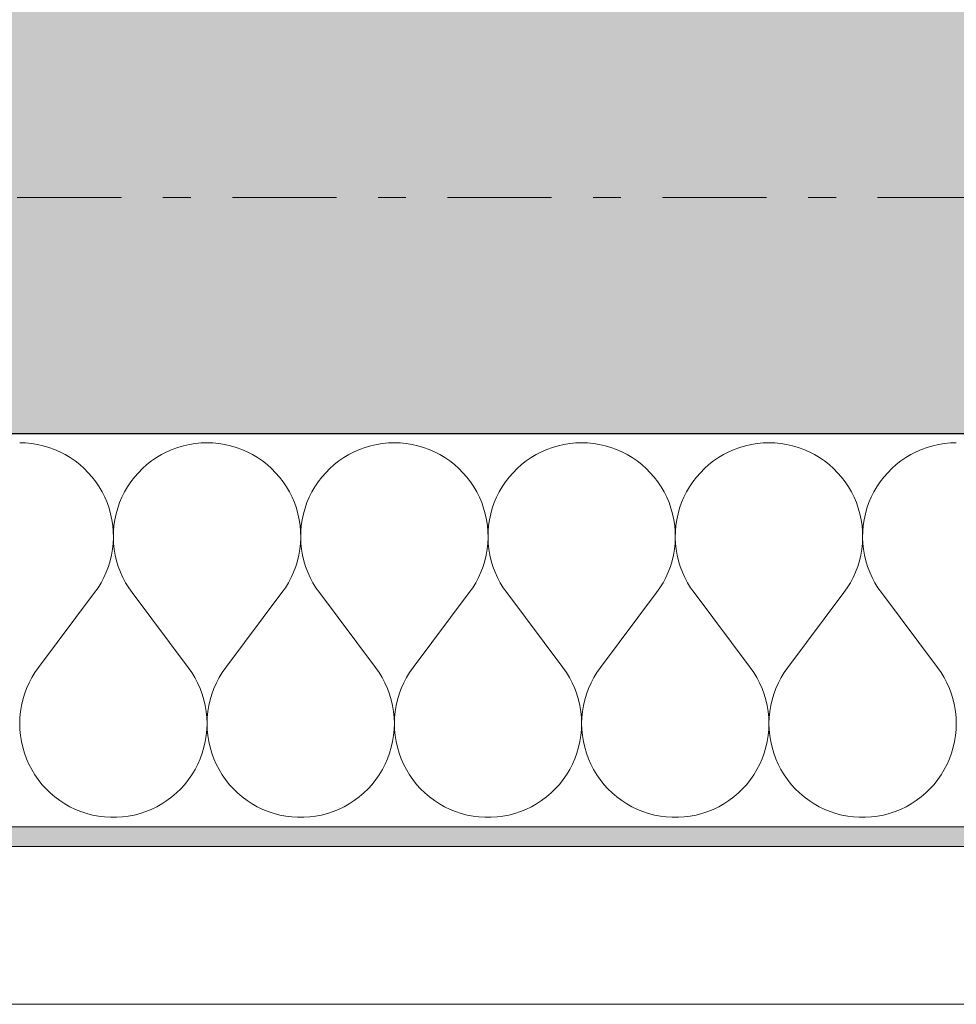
# Model space of a CAD drawing. Extents: x 100 to 2982, y 37 to 2050.
# Tile 72 of 130: x 1922 to 1969, y 566 to 617. Entities that reach past the tile are written whole.
import ezdxf
from ezdxf.xclip import XClip

# ---------------------------------------------------------------- set-up
doc = ezdxf.new("R2010")
doc.units = 0
doc.header["$MEASUREMENT"] = 0
doc.header["$XCLIPFRAME"] = 0
doc.linetypes.add('Przerywana podwójnie', pattern=[54.680554, 26.458333, -10.583333, 7.055556, -10.583333])
for name, color, linetype in [('410-K Osie', 7, 'Continuous'), ('420-K Ściany', 7, 'Continuous'), ('820-G Rysunki Obrazki', 7, 'Continuous')]:
    doc.layers.add(name, color=color, linetype=linetype)
doc.linetypes.add('Fala', pattern='A,0,[1,103_K_01 RZUT PARTERU1.Shx,S=0.223986,R=0,X=0,Y=0],-28.222222,0', length=28.222222)

# ---------------------------------------------------------------- blocks, each defined once
blk = doc.blocks.new('*X8')
at = {"layer": '420-K Ściany', "color": 174, "linetype": 'Continuous', "lineweight": 5, "ltscale": 0.2}
for p, q in [((1922.047, 595.023), (1921.746, 595.033)), ((1922.347, 594.995), (1922.047, 595.023)), ((1922.645, 594.947), (1922.347, 594.995)), ((1922.939, 594.881), (1922.645, 594.947)), ((1923.228, 594.796), (1922.939, 594.881)), ((1923.511, 594.694), (1923.228, 594.796)), ((1929.789, 594.796), (1929.506, 594.694)), ((1930.078, 594.881), (1929.789, 594.796)), ((1930.372, 594.947), (1930.078, 594.881)), ((1930.669, 594.995), (1930.372, 594.947)), ((1930.969, 595.023), (1930.669, 594.995)), ((1931.27, 595.033), (1930.969, 595.023)), ((1931.571, 595.023), (1931.27, 595.033)), ((1931.871, 594.995), (1931.571, 595.023)), ((1932.169, 594.947), (1931.871, 594.995)), ((1932.462, 594.881), (1932.169, 594.947)), ((1932.752, 594.796), (1932.462, 594.881)), ((1933.035, 594.694), (1932.752, 594.796)), ((1939.313, 594.796), (1939.03, 594.694)), ((1939.602, 594.881), (1939.313, 594.796)), ((1939.896, 594.947), (1939.602, 594.881)), ((1940.193, 594.995), (1939.896, 594.947)), ((1940.493, 595.023), (1940.193, 594.995)), ((1940.794, 595.033), (1940.493, 595.023)), ((1941.095, 595.023), (1940.794, 595.033)), ((1941.395, 594.995), (1941.095, 595.023)), ((1941.692, 594.947), (1941.395, 594.995)), ((1941.986, 594.881), (1941.692, 594.947)), ((1942.275, 594.796), (1941.986, 594.881)), ((1942.558, 594.694), (1942.275, 594.796)), ((1948.836, 594.796), (1948.553, 594.694)), ((1949.126, 594.881), (1948.836, 594.796)), ((1949.419, 594.947), (1949.126, 594.881)), ((1949.717, 594.995), (1949.419, 594.947)), ((1950.017, 595.023), (1949.717, 594.995)), ((1950.318, 595.033), (1950.017, 595.023)), ((1950.619, 595.023), (1950.318, 595.033)), ((1950.919, 594.995), (1950.619, 595.023)), ((1951.216, 594.947), (1950.919, 594.995)), ((1951.51, 594.881), (1951.216, 594.947)), ((1951.799, 594.796), (1951.51, 594.881)), ((1952.082, 594.694), (1951.799, 594.796)), ((1958.36, 594.796), (1958.077, 594.694)), ((1958.649, 594.881), (1958.36, 594.796)), ((1958.943, 594.947), (1958.649, 594.881)), ((1959.241, 594.995), (1958.943, 594.947)), ((1959.541, 595.023), (1959.241, 594.995)), ((1959.842, 595.033), (1959.541, 595.023)), ((1960.143, 595.023), (1959.842, 595.033)), ((1960.443, 594.995), (1960.143, 595.023)), ((1960.74, 594.947), (1960.443, 594.995)), ((1961.034, 594.881), (1960.74, 594.947)), ((1961.323, 594.796), (1961.034, 594.881)), ((1961.606, 594.694), (1961.323, 594.796)), ((1967.884, 594.796), (1967.601, 594.694)), ((1968.173, 594.881), (1967.884, 594.796)), ((1968.467, 594.947), (1968.173, 594.881)), ((1968.765, 594.995), (1968.467, 594.947)), ((1969.064, 595.023), (1968.765, 594.995)), ((1969.365, 595.033), (1969.064, 595.023)), ((1923.787, 594.573), (1923.511, 594.694)), ((1924.055, 594.436), (1923.787, 594.573)), ((1924.314, 594.281), (1924.055, 594.436)), ((1924.562, 594.111), (1924.314, 594.281)), ((1928.703, 594.281), (1928.455, 594.111)), ((1928.962, 594.436), (1928.703, 594.281)), ((1929.23, 594.573), (1928.962, 594.436)), ((1929.506, 594.694), (1929.23, 594.573)), ((1933.311, 594.573), (1933.035, 594.694)), ((1933.579, 594.436), (1933.311, 594.573)), ((1933.837, 594.281), (1933.579, 594.436)), ((1934.086, 594.111), (1933.837, 594.281)), ((1938.227, 594.281), (1937.978, 594.111)), ((1938.485, 594.436), (1938.227, 594.281)), ((1938.753, 594.573), (1938.485, 594.436)), ((1939.03, 594.694), (1938.753, 594.573)), ((1942.835, 594.573), (1942.558, 594.694)), ((1943.103, 594.436), (1942.835, 594.573)), ((1943.361, 594.281), (1943.103, 594.436)), ((1943.61, 594.111), (1943.361, 594.281)), ((1947.751, 594.281), (1947.502, 594.111)), ((1948.009, 594.436), (1947.751, 594.281)), ((1948.277, 594.573), (1948.009, 594.436)), ((1948.553, 594.694), (1948.277, 594.573)), ((1952.358, 594.573), (1952.082, 594.694)), ((1952.626, 594.436), (1952.358, 594.573)), ((1952.885, 594.281), (1952.626, 594.436)), ((1953.133, 594.111), (1952.885, 594.281)), ((1957.274, 594.281), (1957.026, 594.111)), ((1957.533, 594.436), (1957.274, 594.281)), ((1957.801, 594.573), (1957.533, 594.436)), ((1958.077, 594.694), (1957.801, 594.573)), ((1961.882, 594.573), (1961.606, 594.694)), ((1962.15, 594.436), (1961.882, 594.573)), ((1962.409, 594.281), (1962.15, 594.436)), ((1962.657, 594.111), (1962.409, 594.281)), ((1966.798, 594.281), (1966.55, 594.111)), ((1967.057, 594.436), (1966.798, 594.281)), ((1967.325, 594.573), (1967.057, 594.436)), ((1967.601, 594.694), (1967.325, 594.573)), ((1924.799, 593.925), (1924.562, 594.111)), ((1925.024, 593.725), (1924.799, 593.925)), ((1928.217, 593.925), (1927.992, 593.725)), ((1928.455, 594.111), (1928.217, 593.925)), ((1934.323, 593.925), (1934.086, 594.111)), ((1934.548, 593.725), (1934.323, 593.925)), ((1937.741, 593.925), (1937.516, 593.725)), ((1937.978, 594.111), (1937.741, 593.925)), ((1943.847, 593.925), (1943.61, 594.111)), ((1944.072, 593.725), (1943.847, 593.925)), ((1947.265, 593.925), (1947.04, 593.725)), ((1947.502, 594.111), (1947.265, 593.925)), ((1953.371, 593.925), (1953.133, 594.111)), ((1953.596, 593.725), (1953.371, 593.925)), ((1956.789, 593.925), (1956.564, 593.725)), ((1957.026, 594.111), (1956.789, 593.925)), ((1962.894, 593.925), (1962.657, 594.111)), ((1963.119, 593.725), (1962.894, 593.925)), ((1966.313, 593.925), (1966.088, 593.725)), ((1966.55, 594.111), (1966.313, 593.925)), ((1925.236, 593.511), (1925.024, 593.725)), ((1925.434, 593.284), (1925.236, 593.511)), ((1925.617, 593.045), (1925.434, 593.284)), ((1927.583, 593.284), (1927.4, 593.045)), ((1927.781, 593.511), (1927.583, 593.284)), ((1927.992, 593.725), (1927.781, 593.511)), ((1934.76, 593.511), (1934.548, 593.725)), ((1934.958, 593.284), (1934.76, 593.511)), ((1935.141, 593.045), (1934.958, 593.284)), ((1937.107, 593.284), (1936.923, 593.045)), ((1937.304, 593.511), (1937.107, 593.284)), ((1937.516, 593.725), (1937.304, 593.511)), ((1944.284, 593.511), (1944.072, 593.725)), ((1944.481, 593.284), (1944.284, 593.511)), ((1944.665, 593.045), (1944.481, 593.284)), ((1946.63, 593.284), (1946.447, 593.045)), ((1946.828, 593.511), (1946.63, 593.284)), ((1947.04, 593.725), (1946.828, 593.511)), ((1953.807, 593.511), (1953.596, 593.725)), ((1954.005, 593.284), (1953.807, 593.511)), ((1954.188, 593.045), (1954.005, 593.284)), ((1956.154, 593.284), (1955.971, 593.045)), ((1956.352, 593.511), (1956.154, 593.284)), ((1956.564, 593.725), (1956.352, 593.511)), ((1963.331, 593.511), (1963.119, 593.725)), ((1963.529, 593.284), (1963.331, 593.511)), ((1963.712, 593.045), (1963.529, 593.284)), ((1965.678, 593.284), (1965.495, 593.045)), ((1965.876, 593.511), (1965.678, 593.284)), ((1966.088, 593.725), (1965.876, 593.511)), ((1925.785, 592.794), (1925.617, 593.045)), ((1925.936, 592.534), (1925.785, 592.794)), ((1927.232, 592.794), (1927.08, 592.534)), ((1927.4, 593.045), (1927.232, 592.794)), ((1935.308, 592.794), (1935.141, 593.045)), ((1935.46, 592.534), (1935.308, 592.794)), ((1936.756, 592.794), (1936.604, 592.534)), ((1936.923, 593.045), (1936.756, 592.794)), ((1944.832, 592.794), (1944.665, 593.045)), ((1944.984, 592.534), (1944.832, 592.794)), ((1946.28, 592.794), (1946.128, 592.534)), ((1946.447, 593.045), (1946.28, 592.794)), ((1954.356, 592.794), (1954.188, 593.045)), ((1954.508, 592.534), (1954.356, 592.794)), ((1955.803, 592.794), (1955.652, 592.534)), ((1955.971, 593.045), (1955.803, 592.794)), ((1963.88, 592.794), (1963.712, 593.045)), ((1964.031, 592.534), (1963.88, 592.794)), ((1965.327, 592.794), (1965.176, 592.534)), ((1965.495, 593.045), (1965.327, 592.794)), ((1926.071, 592.265), (1925.936, 592.534)), ((1926.188, 591.987), (1926.071, 592.265)), ((1926.946, 592.265), (1926.828, 591.987)), ((1927.08, 592.534), (1926.946, 592.265)), ((1935.595, 592.265), (1935.46, 592.534)), ((1935.712, 591.987), (1935.595, 592.265)), ((1936.47, 592.265), (1936.352, 591.987)), ((1936.604, 592.534), (1936.47, 592.265)), ((1945.118, 592.265), (1944.984, 592.534)), ((1945.236, 591.987), (1945.118, 592.265)), ((1945.993, 592.265), (1945.876, 591.987)), ((1946.128, 592.534), (1945.993, 592.265)), ((1954.642, 592.265), (1954.508, 592.534)), ((1954.76, 591.987), (1954.642, 592.265)), ((1955.517, 592.265), (1955.4, 591.987)), ((1955.652, 592.534), (1955.517, 592.265)), ((1964.166, 592.265), (1964.031, 592.534)), ((1964.283, 591.987), (1964.166, 592.265)), ((1965.041, 592.265), (1964.924, 591.987)), ((1965.176, 592.534), (1965.041, 592.265)), ((1926.288, 591.703), (1926.188, 591.987)), ((1926.828, 591.987), (1926.729, 591.703)), ((1935.812, 591.703), (1935.712, 591.987)), ((1936.352, 591.987), (1936.253, 591.703)), ((1945.335, 591.703), (1945.236, 591.987)), ((1945.876, 591.987), (1945.776, 591.703)), ((1954.859, 591.703), (1954.76, 591.987)), ((1955.4, 591.987), (1955.3, 591.703)), ((1964.383, 591.703), (1964.283, 591.987)), ((1964.924, 591.987), (1964.824, 591.703)), ((1926.369, 591.413), (1926.288, 591.703)), ((1926.432, 591.118), (1926.369, 591.413)), ((1926.647, 591.413), (1926.584, 591.118)), ((1926.729, 591.703), (1926.647, 591.413)), ((1935.893, 591.413), (1935.812, 591.703)), ((1935.956, 591.118), (1935.893, 591.413)), ((1936.171, 591.413), (1936.108, 591.118)), ((1936.253, 591.703), (1936.171, 591.413)), ((1945.417, 591.413), (1945.335, 591.703)), ((1945.48, 591.118), (1945.417, 591.413)), ((1945.695, 591.413), (1945.632, 591.118)), ((1945.776, 591.703), (1945.695, 591.413)), ((1954.941, 591.413), (1954.859, 591.703)), ((1955.004, 591.118), (1954.941, 591.413)), ((1955.219, 591.413), (1955.156, 591.118)), ((1955.3, 591.703), (1955.219, 591.413)), ((1964.465, 591.413), (1964.383, 591.703)), ((1964.527, 591.118), (1964.465, 591.413)), ((1964.743, 591.413), (1964.68, 591.118)), ((1964.824, 591.703), (1964.743, 591.413)), ((1926.476, 590.82), (1926.432, 591.118)), ((1926.502, 590.52), (1926.476, 590.82)), ((1926.54, 590.82), (1926.515, 590.52)), ((1926.584, 591.118), (1926.54, 590.82)), ((1936, 590.82), (1935.956, 591.118)), ((1936.026, 590.52), (1936, 590.82)), ((1936.064, 590.82), (1936.039, 590.52)), ((1936.108, 591.118), (1936.064, 590.82)), ((1945.524, 590.82), (1945.48, 591.118)), ((1945.549, 590.52), (1945.524, 590.82)), ((1945.588, 590.82), (1945.562, 590.52)), ((1945.632, 591.118), (1945.588, 590.82)), ((1955.048, 590.82), (1955.004, 591.118)), ((1955.073, 590.52), (1955.048, 590.82)), ((1955.112, 590.82), (1955.086, 590.52)), ((1955.156, 591.118), (1955.112, 590.82)), ((1964.572, 590.82), (1964.527, 591.118)), ((1964.597, 590.52), (1964.572, 590.82)), ((1964.635, 590.82), (1964.61, 590.52)), ((1964.68, 591.118), (1964.635, 590.82)), ((1926.508, 590.219), (1926.502, 590.52)), ((1926.515, 590.52), (1926.509, 590.219)), ((1936.032, 590.219), (1936.026, 590.52)), ((1936.039, 590.52), (1936.032, 590.219)), ((1945.556, 590.219), (1945.549, 590.52)), ((1945.562, 590.52), (1945.556, 590.219)), ((1955.079, 590.219), (1955.073, 590.52)), ((1955.086, 590.52), (1955.08, 590.219)), ((1964.603, 590.219), (1964.597, 590.52)), ((1964.61, 590.52), (1964.604, 590.219)), ((1926.463, 589.619), (1926.495, 589.918)), ((1926.495, 589.918), (1926.508, 590.219)), ((1926.509, 590.219), (1926.521, 589.918)), ((1926.521, 589.918), (1926.553, 589.619)), ((1935.987, 589.619), (1936.019, 589.918)), ((1936.019, 589.918), (1936.032, 590.219)), ((1936.032, 590.219), (1936.045, 589.918)), ((1936.045, 589.918), (1936.077, 589.619)), ((1945.511, 589.619), (1945.543, 589.918)), ((1945.543, 589.918), (1945.556, 590.219)), ((1945.556, 590.219), (1945.569, 589.918)), ((1945.569, 589.918), (1945.601, 589.619)), ((1955.035, 589.619), (1955.067, 589.918)), ((1955.067, 589.918), (1955.079, 590.219)), ((1955.08, 590.219), (1955.093, 589.918)), ((1955.093, 589.918), (1955.125, 589.619)), ((1964.559, 589.619), (1964.59, 589.918)), ((1964.59, 589.918), (1964.603, 590.219)), ((1964.604, 590.219), (1964.617, 589.918)), ((1964.617, 589.918), (1964.648, 589.619)), ((1926.343, 589.029), (1926.413, 589.322)), ((1926.413, 589.322), (1926.463, 589.619)), ((1926.553, 589.619), (1926.604, 589.322)), ((1926.604, 589.322), (1926.673, 589.029)), ((1935.867, 589.029), (1935.937, 589.322)), ((1935.937, 589.322), (1935.987, 589.619)), ((1936.077, 589.619), (1936.128, 589.322)), ((1936.128, 589.322), (1936.197, 589.029)), ((1945.391, 589.029), (1945.46, 589.322)), ((1945.46, 589.322), (1945.511, 589.619)), ((1945.601, 589.619), (1945.651, 589.322)), ((1945.651, 589.322), (1945.721, 589.029)), ((1954.915, 589.029), (1954.984, 589.322)), ((1954.984, 589.322), (1955.035, 589.619)), ((1955.125, 589.619), (1955.175, 589.322)), ((1955.175, 589.322), (1955.245, 589.029)), ((1964.439, 589.029), (1964.508, 589.322)), ((1964.508, 589.322), (1964.559, 589.619)), ((1964.648, 589.619), (1964.699, 589.322)), ((1964.699, 589.322), (1964.768, 589.029)), ((1926.256, 588.74), (1926.343, 589.029)), ((1926.673, 589.029), (1926.761, 588.74)), ((1935.779, 588.74), (1935.867, 589.029)), ((1936.197, 589.029), (1936.285, 588.74)), ((1945.303, 588.74), (1945.391, 589.029)), ((1945.721, 589.029), (1945.808, 588.74)), ((1954.827, 588.74), (1954.915, 589.029)), ((1955.245, 589.029), (1955.332, 588.74)), ((1964.351, 588.74), (1964.439, 589.029)), ((1964.768, 589.029), (1964.856, 588.74)), ((1926.027, 588.184), (1926.15, 588.458)), ((1926.15, 588.458), (1926.256, 588.74)), ((1926.761, 588.74), (1926.867, 588.458)), ((1926.867, 588.458), (1926.99, 588.184)), ((1935.55, 588.184), (1935.674, 588.458)), ((1935.674, 588.458), (1935.779, 588.74)), ((1936.285, 588.74), (1936.39, 588.458)), ((1936.39, 588.458), (1936.514, 588.184)), ((1945.074, 588.184), (1945.198, 588.458)), ((1945.198, 588.458), (1945.303, 588.74)), ((1945.808, 588.74), (1945.914, 588.458)), ((1945.914, 588.458), (1946.038, 588.184)), ((1954.598, 588.184), (1954.721, 588.458)), ((1954.721, 588.458), (1954.827, 588.74)), ((1955.332, 588.74), (1955.438, 588.458)), ((1955.438, 588.458), (1955.561, 588.184)), ((1964.122, 588.184), (1964.245, 588.458)), ((1964.245, 588.458), (1964.351, 588.74)), ((1964.856, 588.74), (1964.962, 588.458)), ((1964.962, 588.458), (1965.085, 588.184)), ((1925.729, 587.66), (1925.886, 587.917)), ((1925.886, 587.917), (1926.027, 588.184)), ((1926.99, 588.184), (1927.131, 587.917)), ((1927.131, 587.917), (1927.288, 587.66)), ((1935.253, 587.66), (1935.41, 587.917)), ((1935.41, 587.917), (1935.55, 588.184)), ((1936.514, 588.184), (1936.654, 587.917)), ((1936.654, 587.917), (1936.811, 587.66)), ((1944.777, 587.66), (1944.934, 587.917)), ((1944.934, 587.917), (1945.074, 588.184)), ((1946.038, 588.184), (1946.178, 587.917)), ((1946.178, 587.917), (1946.335, 587.66)), ((1954.3, 587.66), (1954.457, 587.917)), ((1954.457, 587.917), (1954.598, 588.184)), ((1955.561, 588.184), (1955.702, 587.917)), ((1955.702, 587.917), (1955.859, 587.66)), ((1963.824, 587.66), (1963.981, 587.917)), ((1963.981, 587.917), (1964.122, 588.184)), ((1965.085, 588.184), (1965.226, 587.917)), ((1965.226, 587.917), (1965.383, 587.66)), ((1922.699, 583.604), (1925.556, 587.414)), ((1925.556, 587.414), (1925.729, 587.66)), ((1927.288, 587.66), (1927.461, 587.414)), ((1930.318, 583.604), (1927.461, 587.414)), ((1932.223, 583.604), (1935.08, 587.414)), ((1935.08, 587.414), (1935.253, 587.66)), ((1936.811, 587.66), (1936.984, 587.414)), ((1939.842, 583.604), (1936.984, 587.414)), ((1941.746, 583.604), (1944.604, 587.414)), ((1944.604, 587.414), (1944.777, 587.66)), ((1946.335, 587.66), (1946.508, 587.414)), ((1949.365, 583.604), (1946.508, 587.414)), ((1951.27, 583.604), (1954.127, 587.414)), ((1954.127, 587.414), (1954.3, 587.66)), ((1955.859, 587.66), (1956.032, 587.414)), ((1958.889, 583.604), (1956.032, 587.414)), ((1960.794, 583.604), (1963.651, 587.414)), ((1963.651, 587.414), (1963.824, 587.66)), ((1965.383, 587.66), (1965.556, 587.414)), ((1968.413, 583.604), (1965.556, 587.414)), ((1922.523, 583.354), (1922.364, 583.093)), ((1922.699, 583.604), (1922.523, 583.354)), ((1930.493, 583.354), (1930.318, 583.604)), ((1930.652, 583.093), (1930.493, 583.354)), ((1932.047, 583.354), (1931.888, 583.093)), ((1932.223, 583.604), (1932.047, 583.354)), ((1940.017, 583.354), (1939.842, 583.604)), ((1940.176, 583.093), (1940.017, 583.354)), ((1941.571, 583.354), (1941.412, 583.093)), ((1941.746, 583.604), (1941.571, 583.354)), ((1949.541, 583.354), (1949.365, 583.604)), ((1949.7, 583.093), (1949.541, 583.354)), ((1951.095, 583.354), (1950.936, 583.093)), ((1951.27, 583.604), (1951.095, 583.354)), ((1959.065, 583.354), (1958.889, 583.604)), ((1959.224, 583.093), (1959.065, 583.354)), ((1960.619, 583.354), (1960.46, 583.093)), ((1960.794, 583.604), (1960.619, 583.354)), ((1968.588, 583.354), (1968.413, 583.604)), ((1968.747, 583.093), (1968.588, 583.354)), ((1922.222, 582.822), (1922.098, 582.543)), ((1922.364, 583.093), (1922.222, 582.822)), ((1930.794, 582.822), (1930.652, 583.093)), ((1930.918, 582.543), (1930.794, 582.822)), ((1931.746, 582.822), (1931.622, 582.543)), ((1931.888, 583.093), (1931.746, 582.822)), ((1940.318, 582.822), (1940.176, 583.093)), ((1940.442, 582.543), (1940.318, 582.822)), ((1941.27, 582.822), (1941.146, 582.543)), ((1941.412, 583.093), (1941.27, 582.822)), ((1949.842, 582.822), (1949.7, 583.093)), ((1949.966, 582.543), (1949.842, 582.822)), ((1950.794, 582.822), (1950.67, 582.543)), ((1950.936, 583.093), (1950.794, 582.822)), ((1959.366, 582.822), (1959.224, 583.093)), ((1959.49, 582.543), (1959.366, 582.822)), ((1960.318, 582.822), (1960.193, 582.543)), ((1960.46, 583.093), (1960.318, 582.822)), ((1968.889, 582.822), (1968.747, 583.093)), ((1969.014, 582.543), (1968.889, 582.822)), ((1921.992, 582.257), (1921.904, 581.964)), ((1922.098, 582.543), (1921.992, 582.257)), ((1931.025, 582.257), (1930.918, 582.543)), ((1931.112, 581.964), (1931.025, 582.257)), ((1931.516, 582.257), (1931.428, 581.964)), ((1931.622, 582.543), (1931.516, 582.257)), ((1940.548, 582.257), (1940.442, 582.543)), ((1940.636, 581.964), (1940.548, 582.257)), ((1941.04, 582.257), (1940.952, 581.964)), ((1941.146, 582.543), (1941.04, 582.257)), ((1950.072, 582.257), (1949.966, 582.543)), ((1950.16, 581.964), (1950.072, 582.257)), ((1950.563, 582.257), (1950.476, 581.964)), ((1950.67, 582.543), (1950.563, 582.257)), ((1959.596, 582.257), (1959.49, 582.543)), ((1959.684, 581.964), (1959.596, 582.257)), ((1960.087, 582.257), (1960, 581.964)), ((1960.193, 582.543), (1960.087, 582.257)), ((1969.12, 582.257), (1969.014, 582.543)), ((1969.207, 581.964), (1969.12, 582.257)), ((1921.904, 581.964), (1921.836, 581.666)), ((1931.181, 581.666), (1931.112, 581.964)), ((1931.428, 581.964), (1931.36, 581.666)), ((1940.704, 581.666), (1940.636, 581.964)), ((1940.952, 581.964), (1940.884, 581.666)), ((1950.228, 581.666), (1950.16, 581.964)), ((1950.476, 581.964), (1950.407, 581.666)), ((1959.752, 581.666), (1959.684, 581.964)), ((1960, 581.964), (1959.931, 581.666)), ((1969.276, 581.666), (1969.207, 581.964)), ((1921.787, 581.364), (1921.757, 581.06)), ((1921.836, 581.666), (1921.787, 581.364)), ((1931.23, 581.364), (1931.181, 581.666)), ((1931.26, 581.06), (1931.23, 581.364)), ((1931.31, 581.364), (1931.281, 581.06)), ((1931.36, 581.666), (1931.31, 581.364)), ((1940.754, 581.364), (1940.704, 581.666)), ((1940.784, 581.06), (1940.754, 581.364)), ((1940.834, 581.364), (1940.804, 581.06)), ((1940.884, 581.666), (1940.834, 581.364)), ((1950.278, 581.364), (1950.228, 581.666)), ((1950.307, 581.06), (1950.278, 581.364)), ((1950.358, 581.364), (1950.328, 581.06)), ((1950.407, 581.666), (1950.358, 581.364)), ((1959.801, 581.364), (1959.752, 581.666)), ((1959.831, 581.06), (1959.801, 581.364)), ((1959.882, 581.364), (1959.852, 581.06)), ((1959.931, 581.666), (1959.882, 581.364)), ((1969.325, 581.364), (1969.276, 581.666)), ((1969.355, 581.06), (1969.325, 581.364)), ((1921.757, 581.06), (1921.746, 580.755)), ((1921.746, 580.755), (1921.756, 580.449)), ((1931.27, 580.755), (1931.26, 581.06)), ((1931.261, 580.449), (1931.27, 580.755)), ((1931.281, 581.06), (1931.27, 580.755)), ((1931.27, 580.755), (1931.279, 580.449)), ((1940.794, 580.755), (1940.784, 581.06)), ((1940.785, 580.449), (1940.794, 580.755)), ((1940.804, 581.06), (1940.794, 580.755)), ((1940.794, 580.755), (1940.803, 580.449)), ((1950.318, 580.755), (1950.307, 581.06)), ((1950.309, 580.449), (1950.318, 580.755)), ((1950.328, 581.06), (1950.318, 580.755)), ((1950.318, 580.755), (1950.327, 580.449)), ((1959.842, 580.755), (1959.831, 581.06)), ((1959.832, 580.449), (1959.842, 580.755)), ((1959.852, 581.06), (1959.842, 580.755)), ((1959.842, 580.755), (1959.851, 580.449)), ((1969.365, 580.755), (1969.355, 581.06)), ((1969.356, 580.449), (1969.365, 580.755)), ((1921.756, 580.449), (1921.785, 580.145)), ((1931.232, 580.145), (1931.261, 580.449)), ((1931.279, 580.449), (1931.308, 580.145)), ((1940.756, 580.145), (1940.785, 580.449)), ((1940.803, 580.449), (1940.832, 580.145)), ((1950.28, 580.145), (1950.309, 580.449)), ((1950.327, 580.449), (1950.356, 580.145)), ((1959.803, 580.145), (1959.832, 580.449)), ((1959.851, 580.449), (1959.88, 580.145)), ((1969.327, 580.145), (1969.356, 580.449)), ((1921.785, 580.145), (1921.833, 579.844)), ((1921.833, 579.844), (1921.9, 579.546)), ((1931.116, 579.546), (1931.184, 579.844)), ((1931.184, 579.844), (1931.232, 580.145)), ((1931.308, 580.145), (1931.357, 579.844)), ((1931.357, 579.844), (1931.424, 579.546)), ((1940.64, 579.546), (1940.708, 579.844)), ((1940.708, 579.844), (1940.756, 580.145)), ((1940.832, 580.145), (1940.88, 579.844)), ((1940.88, 579.844), (1940.948, 579.546)), ((1950.164, 579.546), (1950.231, 579.844)), ((1950.231, 579.844), (1950.28, 580.145)), ((1950.356, 580.145), (1950.404, 579.844)), ((1950.404, 579.844), (1950.472, 579.546)), ((1959.688, 579.546), (1959.755, 579.844)), ((1959.755, 579.844), (1959.803, 580.145)), ((1959.88, 580.145), (1959.928, 579.844)), ((1959.928, 579.844), (1959.996, 579.546)), ((1969.211, 579.546), (1969.279, 579.844)), ((1969.279, 579.844), (1969.327, 580.145)), ((1921.9, 579.546), (1921.987, 579.252)), ((1921.987, 579.252), (1922.092, 578.966)), ((1930.924, 578.966), (1931.03, 579.252)), ((1931.03, 579.252), (1931.116, 579.546)), ((1931.424, 579.546), (1931.511, 579.252)), ((1931.511, 579.252), (1931.616, 578.966)), ((1940.448, 578.966), (1940.553, 579.252)), ((1940.553, 579.252), (1940.64, 579.546)), ((1940.948, 579.546), (1941.035, 579.252)), ((1941.035, 579.252), (1941.14, 578.966)), ((1949.972, 578.966), (1950.077, 579.252)), ((1950.077, 579.252), (1950.164, 579.546)), ((1950.472, 579.546), (1950.558, 579.252)), ((1950.558, 579.252), (1950.664, 578.966)), ((1959.496, 578.966), (1959.601, 579.252)), ((1959.601, 579.252), (1959.688, 579.546)), ((1959.996, 579.546), (1960.082, 579.252)), ((1960.082, 579.252), (1960.187, 578.966)), ((1969.02, 578.966), (1969.125, 579.252)), ((1969.125, 579.252), (1969.211, 579.546)), ((1922.092, 578.966), (1922.215, 578.686)), ((1930.801, 578.686), (1930.924, 578.966)), ((1931.616, 578.966), (1931.739, 578.686)), ((1940.325, 578.686), (1940.448, 578.966)), ((1941.14, 578.966), (1941.263, 578.686)), ((1949.849, 578.686), (1949.972, 578.966)), ((1950.664, 578.966), (1950.787, 578.686)), ((1959.373, 578.686), (1959.496, 578.966)), ((1960.187, 578.966), (1960.311, 578.686)), ((1968.896, 578.686), (1969.02, 578.966)), ((1922.215, 578.686), (1922.357, 578.415)), ((1922.357, 578.415), (1922.515, 578.153)), ((1930.502, 578.153), (1930.66, 578.415)), ((1930.66, 578.415), (1930.801, 578.686)), ((1931.739, 578.686), (1931.88, 578.415)), ((1931.88, 578.415), (1932.038, 578.153)), ((1940.026, 578.153), (1940.184, 578.415)), ((1940.184, 578.415), (1940.325, 578.686)), ((1941.263, 578.686), (1941.404, 578.415)), ((1941.404, 578.415), (1941.562, 578.153)), ((1949.55, 578.153), (1949.708, 578.415)), ((1949.708, 578.415), (1949.849, 578.686)), ((1950.787, 578.686), (1950.928, 578.415)), ((1950.928, 578.415), (1951.086, 578.153)), ((1959.073, 578.153), (1959.231, 578.415)), ((1959.231, 578.415), (1959.373, 578.686)), ((1960.311, 578.686), (1960.452, 578.415)), ((1960.452, 578.415), (1960.61, 578.153)), ((1968.597, 578.153), (1968.755, 578.415)), ((1968.755, 578.415), (1968.896, 578.686)), ((1922.515, 578.153), (1922.689, 577.903)), ((1922.689, 577.903), (1922.88, 577.664)), ((1930.137, 577.664), (1930.327, 577.903)), ((1930.327, 577.903), (1930.502, 578.153)), ((1932.038, 578.153), (1932.213, 577.903)), ((1932.213, 577.903), (1932.403, 577.664)), ((1939.661, 577.664), (1939.851, 577.903)), ((1939.851, 577.903), (1940.026, 578.153)), ((1941.562, 578.153), (1941.737, 577.903)), ((1941.737, 577.903), (1941.927, 577.664)), ((1949.185, 577.664), (1949.375, 577.903)), ((1949.375, 577.903), (1949.55, 578.153)), ((1951.086, 578.153), (1951.261, 577.903)), ((1951.261, 577.903), (1951.451, 577.664)), ((1958.708, 577.664), (1958.899, 577.903)), ((1958.899, 577.903), (1959.073, 578.153)), ((1960.61, 578.153), (1960.784, 577.903)), ((1960.784, 577.903), (1960.975, 577.664)), ((1968.232, 577.664), (1968.423, 577.903)), ((1968.423, 577.903), (1968.597, 578.153)), ((1922.88, 577.664), (1923.085, 577.437)), ((1923.085, 577.437), (1923.304, 577.224)), ((1929.712, 577.224), (1929.932, 577.437)), ((1929.932, 577.437), (1930.137, 577.664)), ((1932.403, 577.664), (1932.609, 577.437)), ((1932.609, 577.437), (1932.828, 577.224)), ((1939.236, 577.224), (1939.456, 577.437)), ((1939.456, 577.437), (1939.661, 577.664)), ((1941.927, 577.664), (1942.132, 577.437)), ((1942.132, 577.437), (1942.352, 577.224)), ((1948.76, 577.224), (1948.979, 577.437)), ((1948.979, 577.437), (1949.185, 577.664)), ((1951.451, 577.664), (1951.656, 577.437)), ((1951.656, 577.437), (1951.876, 577.224)), ((1958.284, 577.224), (1958.503, 577.437)), ((1958.503, 577.437), (1958.708, 577.664)), ((1960.975, 577.664), (1961.18, 577.437)), ((1961.18, 577.437), (1961.399, 577.224)), ((1967.808, 577.224), (1968.027, 577.437)), ((1968.027, 577.437), (1968.232, 577.664)), ((1923.304, 577.224), (1923.537, 577.026)), ((1923.537, 577.026), (1923.781, 576.843)), ((1923.781, 576.843), (1924.037, 576.676)), ((1928.979, 576.676), (1929.235, 576.843)), ((1929.235, 576.843), (1929.48, 577.026)), ((1929.48, 577.026), (1929.712, 577.224)), ((1932.828, 577.224), (1933.06, 577.026)), ((1933.06, 577.026), (1933.305, 576.843)), ((1933.305, 576.843), (1933.561, 576.676)), ((1938.503, 576.676), (1938.759, 576.843)), ((1938.759, 576.843), (1939.004, 577.026)), ((1939.004, 577.026), (1939.236, 577.224)), ((1942.352, 577.224), (1942.584, 577.026)), ((1942.584, 577.026), (1942.829, 576.843)), ((1942.829, 576.843), (1943.085, 576.676)), ((1948.027, 576.676), (1948.283, 576.843)), ((1948.283, 576.843), (1948.528, 577.026)), ((1948.528, 577.026), (1948.76, 577.224)), ((1951.876, 577.224), (1952.108, 577.026)), ((1952.108, 577.026), (1952.353, 576.843)), ((1952.353, 576.843), (1952.609, 576.676)), ((1957.551, 576.676), (1957.807, 576.843)), ((1957.807, 576.843), (1958.051, 577.026)), ((1958.051, 577.026), (1958.284, 577.224)), ((1961.399, 577.224), (1961.632, 577.026)), ((1961.632, 577.026), (1961.877, 576.843)), ((1961.877, 576.843), (1962.133, 576.676)), ((1967.074, 576.676), (1967.33, 576.843)), ((1967.33, 576.843), (1967.575, 577.026)), ((1967.575, 577.026), (1967.808, 577.224)), ((1924.037, 576.676), (1924.304, 576.526)), ((1924.304, 576.526), (1924.579, 576.393)), ((1924.579, 576.393), (1924.862, 576.279)), ((1924.862, 576.279), (1925.152, 576.182)), ((1927.865, 576.182), (1928.155, 576.279)), ((1928.155, 576.279), (1928.438, 576.393)), ((1928.438, 576.393), (1928.713, 576.526)), ((1928.713, 576.526), (1928.979, 576.676)), ((1933.561, 576.676), (1933.827, 576.526)), ((1933.827, 576.526), (1934.103, 576.393)), ((1934.103, 576.393), (1934.386, 576.279)), ((1934.386, 576.279), (1934.676, 576.182)), ((1937.388, 576.182), (1937.678, 576.279)), ((1937.678, 576.279), (1937.962, 576.393)), ((1937.962, 576.393), (1938.237, 576.526)), ((1938.237, 576.526), (1938.503, 576.676)), ((1943.085, 576.676), (1943.351, 576.526)), ((1943.351, 576.526), (1943.626, 576.393)), ((1943.626, 576.393), (1943.91, 576.279)), ((1943.91, 576.279), (1944.2, 576.182)), ((1946.912, 576.182), (1947.202, 576.279)), ((1947.202, 576.279), (1947.485, 576.393)), ((1947.485, 576.393), (1947.761, 576.526)), ((1947.761, 576.526), (1948.027, 576.676)), ((1952.609, 576.676), (1952.875, 576.526)), ((1952.875, 576.526), (1953.15, 576.393)), ((1953.15, 576.393), (1953.433, 576.279)), ((1953.433, 576.279), (1953.723, 576.182)), ((1956.436, 576.182), (1956.726, 576.279)), ((1956.726, 576.279), (1957.009, 576.393)), ((1957.009, 576.393), (1957.284, 576.526)), ((1957.284, 576.526), (1957.551, 576.676)), ((1962.133, 576.676), (1962.399, 576.526)), ((1962.399, 576.526), (1962.674, 576.393)), ((1962.674, 576.393), (1962.957, 576.279)), ((1962.957, 576.279), (1963.247, 576.182)), ((1965.96, 576.182), (1966.25, 576.279)), ((1966.25, 576.279), (1966.533, 576.393)), ((1966.533, 576.393), (1966.808, 576.526)), ((1966.808, 576.526), (1967.074, 576.676)), ((1925.152, 576.182), (1925.448, 576.105)), ((1925.448, 576.105), (1925.747, 576.046)), ((1925.747, 576.046), (1926.051, 576.007)), ((1926.051, 576.007), (1926.355, 575.988)), ((1926.355, 575.988), (1926.661, 575.988)), ((1926.661, 575.988), (1926.966, 576.007)), ((1926.966, 576.007), (1927.269, 576.046)), ((1927.269, 576.046), (1927.569, 576.105)), ((1927.569, 576.105), (1927.865, 576.182)), ((1934.676, 576.182), (1934.971, 576.105)), ((1934.971, 576.105), (1935.271, 576.046)), ((1935.271, 576.046), (1935.574, 576.007)), ((1935.574, 576.007), (1935.879, 575.988)), ((1935.879, 575.988), (1936.185, 575.988)), ((1936.185, 575.988), (1936.49, 576.007)), ((1936.49, 576.007), (1936.793, 576.046)), ((1936.793, 576.046), (1937.093, 576.105)), ((1937.093, 576.105), (1937.388, 576.182)), ((1944.2, 576.182), (1944.495, 576.105)), ((1944.495, 576.105), (1944.795, 576.046)), ((1944.795, 576.046), (1945.098, 576.007)), ((1945.098, 576.007), (1945.403, 575.988)), ((1945.403, 575.988), (1945.709, 575.988)), ((1945.709, 575.988), (1946.014, 576.007)), ((1946.014, 576.007), (1946.317, 576.046)), ((1946.317, 576.046), (1946.617, 576.105)), ((1946.617, 576.105), (1946.912, 576.182)), ((1953.723, 576.182), (1954.019, 576.105)), ((1954.019, 576.105), (1954.319, 576.046)), ((1954.319, 576.046), (1954.622, 576.007)), ((1954.622, 576.007), (1954.927, 575.988)), ((1954.927, 575.988), (1955.233, 575.988)), ((1955.233, 575.988), (1955.537, 576.007)), ((1955.537, 576.007), (1955.841, 576.046)), ((1955.841, 576.046), (1956.14, 576.105)), ((1956.14, 576.105), (1956.436, 576.182)), ((1963.247, 576.182), (1963.543, 576.105)), ((1963.543, 576.105), (1963.843, 576.046)), ((1963.843, 576.046), (1964.146, 576.007)), ((1964.146, 576.007), (1964.451, 575.988)), ((1964.451, 575.988), (1964.756, 575.988)), ((1964.756, 575.988), (1965.061, 576.007)), ((1965.061, 576.007), (1965.364, 576.046)), ((1965.364, 576.046), (1965.664, 576.105)), ((1965.664, 576.105), (1965.96, 576.182))]:
    blk.add_line(p, q, dxfattribs=at)
blk = doc.blocks.new('Rysunek_1_1', base_point=(-18316.349, -206.526))
at = {"layer": '420-K Ściany', "linetype": 'Continuous', "lineweight": 13}
blk.add_hatch(color=62, dxfattribs=at).paths.add_polyline_path([(2135.802, 619.509), (1881.122, 619.509), (1881.122, 595.509), (2135.802, 595.509)])
at = {"layer": '420-K Ściany', "linetype": 'Continuous', "lineweight": 5}
h = blk.add_hatch(dxfattribs=at)
h.set_pattern_fill('Tynk_0001', color=176, style=0, pattern_type=2)
h.set_pattern_definition([(0, (-18316.349, -206.5255), (0, 8.660254), [0, -5]), (0, (-18313.849, -202.195), (0, 8.660254), [0, -5])])
h.paths.add_polyline_path([(1583.802, 575.509), (1583.802, 574.509), (2179.802, 574.509), (2179.802, 575.509)])
at = {"color": 240, "linetype": 'Fala', "lineweight": 0, "ltscale": 0.2, "flags": 128}
blk.add_lwpolyline([(1856.982, 1038.709), (2192.76, 1038.709), (2192.76, 566.48), (1856.982, 566.48)], close=True, dxfattribs=at)
at = {"layer": '410-K Osie', "color": 4, "linetype": 'Przerywana podwójnie', "lineweight": 13, "ltscale": 0.2}
blk.add_line((587.417, 607.509), (2253.561, 607.509), dxfattribs=at)
blk.add_line((587.417, 607.509), (2253.561, 607.509), dxfattribs=at)
at = {"layer": '420-K Ściany', "color": 27, "linetype": 'Continuous', "lineweight": 25, "ltscale": 0.2}
blk.add_line((1881.122, 595.509), (2135.802, 595.509), dxfattribs=at)
at = {"layer": '420-K Ściany', "color": 67, "linetype": 'Continuous', "lineweight": 13, "ltscale": 0.2}
blk.add_line((1583.802, 575.509), (2159.802, 575.509), dxfattribs=at)
at = {"layer": '420-K Ściany', "color": 47, "linetype": 'Continuous', "lineweight": 15, "ltscale": 0.2, "flags": 128}
blk.add_lwpolyline([(1583.802, 574.509), (2180.802, 574.509)], dxfattribs=at)
at = {"color": 65, "linetype": 'Continuous', "lineweight": 13, "ltscale": 0.2}
blk.add_blockref('*X8', (0, 0), dxfattribs=at)

msp = doc.modelspace()

# ---------------------------------------------------------------- block references
at = {"layer": '820-G Rysunki Obrazki', "color": 65, "linetype": 'Continuous', "lineweight": 13, "ltscale": 0.2}
ref = msp.add_blockref('Rysunek_1_1', (-18316.349, -206.526), dxfattribs=at)
XClip(ref).set_block_clipping_path([(244.527027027, 75.2081975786), (2570.9054054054, 2024.1891891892)])

doc.saveas('drawing.dxf')
